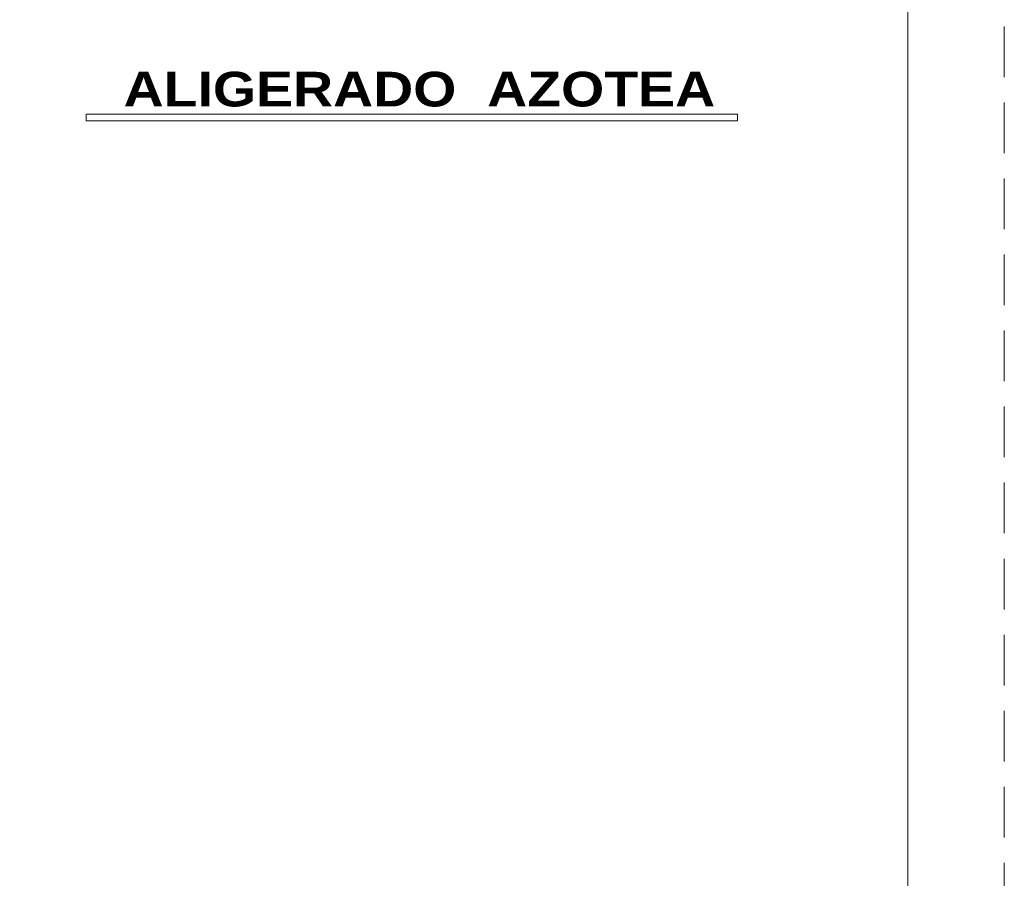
# Model space of a CAD drawing. Header units: metres. Extents: x -11 to 490, y -19 to 215.
# Tile 58 of 73: x 122 to 132, y -2 to 7. Entities that reach past the tile are written whole.
import ezdxf
from ezdxf.enums import TextEntityAlignment as Align

# ---------------------------------------------------------------- set-up
doc = ezdxf.new("R2010")
doc.units = ezdxf.units.M
doc.linetypes.add('DASHED', pattern=[19.05, 12.7, -6.35])
doc.linetypes.add('HIDDEN', pattern=[0.375, 0.25, -0.125])
doc.layers.add('no se imprime', color=8, linetype='DASHED', plot=False)
doc.layers.add('Pluma 0.2', color=252, linetype='Continuous', lineweight=20)
doc.layers.add('Textos', color=7, linetype='Continuous', lineweight=0)
doc.layers.add('VIGAS DE CIMENTACION', color=6, linetype='Continuous', lineweight=30, true_color=0xff00ff)
doc.styles.add('ARIAL BLACK', font='txt', dxfattribs={"height": 0.1})

msp = doc.modelspace()

# ---------------------------------------------------------------- linework, layer by layer
at = {"layer": 'no se imprime', "color": 251, "linetype": 'HIDDEN', "lineweight": 5, "ltscale": 2.1}
msp.add_lwpolyline([(88.728, -6.587), (88.728, 23.913), (131.728, 23.913), (131.728, -6.587)], close=True, dxfattribs=at)
at = {"layer": 'Pluma 0.2', "color": 4, "ltscale": 0.5}
msp.add_lwpolyline([(89.728, 22.913), (130.728, 22.913), (130.728, -5.587), (89.728, -5.587)], close=True, dxfattribs=at)
at = {"layer": 'VIGAS DE CIMENTACION', "color": 1, "linetype": 'Continuous', "lineweight": 5}
msp.add_lwpolyline([(128.964, 5.679), (122.219, 5.679), (122.219, 5.612), (128.964, 5.612)], close=True, dxfattribs=at)

# ---------------------------------------------------------------- texts
at = {"layer": 'Textos', "lineweight": -3, "style": 'ARIAL BLACK'}
msp.add_text('ALIGERADO  AZOTEA', height=0.35933, dxfattribs=at).set_placement((125.669, 5.759), align=Align.CENTER)

doc.saveas('drawing.dxf')
